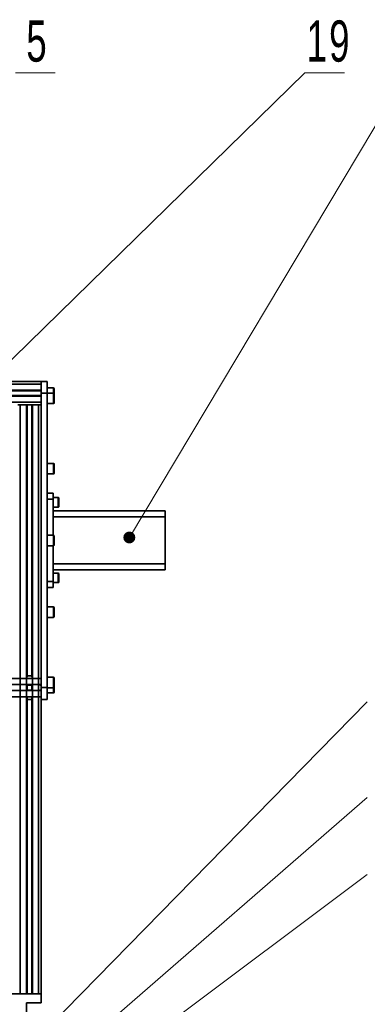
# Model space of a CAD drawing. Header units: millimetres. Extents: x 2945 to 26725, y -1089 to 16127.
# Tile 149 of 150: x 23344 to 23934, y 12480 to 14152. Entities that reach past the tile are written whole.
import ezdxf

# ---------------------------------------------------------------- set-up
doc = ezdxf.new("R2010")
doc.units = ezdxf.units.MM
doc.layers.add('几何体', color=7, linetype='Continuous', lineweight=35)
doc.layers.add('注释', color=2, linetype='Continuous', lineweight=18)
doc.styles.add('SLDTEXTSTYLE1', font='txt', dxfattribs={"width": 0.667})

# ---------------------------------------------------------------- blocks, each defined once
blk = doc.blocks.new('SW_NOTE_0_54')
at = {"layer": '注释', "color": 0}
for p, q in [((0, 0), (67.1, 0)), ((67.1, 0), (0, 0)), ((0, 0), (67.1, 0)), ((67.1, 0), (0, 0)), ((0, 0), (67.1, 0)), ((67.1, 0), (0, 0))]:
    blk.add_line(p, q, dxfattribs=at)
at = {"layer": '注释', "color": 0, "insert": (2.9, 89.1), "char_height": 70, "width": 110.946, "attachment_point": 1, "style": 'SLDTEXTSTYLE1'}
blk.add_mtext('\\T1.1;19', dxfattribs=at)
blk = doc.blocks.new('SW_NOTE_0_55')
at = {"layer": '注释', "color": 0}
for p, q in [((0, 0), (67.1, 0)), ((67.1, 0), (0, 0)), ((0, 0), (67.1, 0)), ((67.1, 0), (0, 0)), ((0, 0), (67.1, 0)), ((67.1, 0), (0, 0))]:
    blk.add_line(p, q, dxfattribs=at)
at = {"layer": '注释', "color": 0, "insert": (18.2, 89.1), "char_height": 70, "width": 48.283, "attachment_point": 1, "style": 'SLDTEXTSTYLE1'}
blk.add_mtext('\\T1.1;5', dxfattribs=at)
blk = doc.blocks.new('*X136')
at = {"layer": '注释', "linetype": 'Continuous'}
h = blk.add_hatch(color=0, dxfattribs=at)
edge = h.paths.add_edge_path(flags=0)
edge.add_arc((-490.8, -426.6), 10.2, 0, 360)
at = {"layer": '注释', "color": 0, "linetype": 'Continuous'}
blk.add_line((-490.8, -426.6), (0, 0), dxfattribs=at)
blk = doc.blocks.new('*X137')
at = {"layer": '注释', "linetype": 'Continuous'}
h = blk.add_hatch(color=0, dxfattribs=at)
edge = h.paths.add_edge_path(flags=0)
edge.add_arc((-488, -365.7), 10.2, 0, 360)
at = {"layer": '注释', "color": 0, "linetype": 'Continuous'}
blk.add_line((-488, -365.7), (0, 0), dxfattribs=at)
blk = doc.blocks.new('*X139')
at = {"layer": '注释', "linetype": 'Continuous'}
h = blk.add_hatch(color=0, dxfattribs=at)
edge = h.paths.add_edge_path(flags=0)
edge.add_arc((-625.8, -638.7), 10.2, 0, 360)
at = {"layer": '注释', "color": 0, "linetype": 'Continuous'}
blk.add_line((-625.8, -638.7), (0, 0), dxfattribs=at)
blk = doc.blocks.new('*X140')
at = {"layer": '注释', "linetype": 'Continuous'}
h = blk.add_hatch(color=0, dxfattribs=at)
edge = h.paths.add_edge_path(flags=0)
edge.add_arc((-470.7, -788.9), 10.2, 0, 360)
at = {"layer": '注释', "color": 0, "linetype": 'Continuous'}
blk.add_line((-470.7, -788.9), (0, 0), dxfattribs=at)
blk = doc.blocks.new('*X141')
at = {"layer": '注释', "linetype": 'Continuous'}
h = blk.add_hatch(color=0, dxfattribs=at)
edge = h.paths.add_edge_path(flags=0)
edge.add_arc((-547.2, -535.6), 10.2, 0, 360)
at = {"layer": '注释', "color": 0, "linetype": 'Continuous'}
blk.add_line((-547.2, -535.6), (0, 0), dxfattribs=at)

msp = doc.modelspace()

# ---------------------------------------------------------------- linework, layer by layer
at = {"layer": '几何体'}
for p, q in [((22348.567, 13537.598), (23380.928, 13537.598)), ((22348.567, 13533.098), (23380.928, 13533.098)), ((23380.928, 13537.598), (23390.928, 13537.598)), ((23380.928, 13533.098), (23380.928, 13537.598)), ((23380.928, 13522.698), (23380.928, 13533.098)), ((23390.928, 13537.598), (23390.928, 13517.598)), ((23401.428, 13526.598), (23390.928, 13526.598)), ((23401.428, 13525.016), (23401.428, 13526.598)), ((22355.267, 13522.698), (23380.928, 13522.698)), ((22355.503, 13521.698), (23380.928, 13521.698)), ((22355.928, 13513.498), (23380.928, 13513.498)), ((22355.928, 13512.498), (23380.928, 13512.498)), ((23380.928, 13522.042), (23380.928, 13522.698)), ((23380.928, 13517.598), (23380.928, 13522.042)), ((23380.928, 13017.598), (23380.928, 13517.598)), ((23390.928, 13517.598), (23380.928, 13517.598)), ((23380.928, 13502.098), (23380.928, 13512.498)), ((23401.428, 13517.811), (23390.928, 13517.811)), ((23390.928, 13017.598), (23390.928, 13517.598)), ((23401.428, 13517.811), (23401.428, 13525.016)), ((23401.428, 13516.229), (23401.428, 13517.811)), ((23401.428, 13499.811), (23401.428, 13516.229)), ((23402.928, 13525.098), (23402.928, 13523.78)), ((23402.928, 13523.78), (23402.928, 13516.311)), ((23402.928, 13516.311), (23402.928, 13514.993)), ((23402.928, 13514.993), (23402.928, 13501.311)), ((22355.928, 13502.098), (23380.928, 13502.098)), ((23340.928, 13497.598), (23345.428, 13497.598)), ((23345.428, 13497.598), (23345.428, 12497.598)), ((23345.428, 13497.598), (23355.828, 13497.598)), ((23355.828, 13497.598), (23355.828, 12497.598)), ((23355.828, 13497.598), (23356.828, 13497.598)), ((23356.828, 13497.598), (23365.028, 13497.598)), ((23356.828, 13497.598), (23356.828, 13035.159)), ((23365.028, 13497.598), (23365.028, 13035.159)), ((23365.028, 13497.598), (23366.028, 13497.598)), ((23366.028, 13497.598), (23366.028, 12497.598)), ((23366.028, 13497.598), (23376.428, 13497.598)), ((23376.428, 13497.598), (23376.428, 12497.598)), ((23376.428, 13497.598), (23380.928, 13497.598)), ((23390.928, 13499.811), (23401.428, 13499.811)), ((23401.428, 13398.379), (23390.928, 13398.379)), ((23401.428, 13396.797), (23401.428, 13398.379)), ((23401.428, 13380.379), (23401.428, 13396.797)), ((23402.928, 13396.879), (23402.928, 13395.561)), ((23402.928, 13395.561), (23402.928, 13381.879)), ((23390.928, 13380.379), (23401.428, 13380.379)), ((23390.928, 13347.598), (23400.928, 13347.598)), ((23400.928, 13347.598), (23400.928, 13337.598)), ((23400.928, 13337.598), (23390.928, 13337.598)), ((23409.678, 13340.238), (23400.928, 13340.238)), ((23400.928, 13276.598), (23400.928, 13337.598)), ((23409.678, 13339.216), (23409.678, 13340.238)), ((23409.678, 13324.238), (23409.678, 13339.216)), ((23410.928, 13338.988), (23410.928, 13338.126)), ((23410.928, 13338.126), (23410.928, 13325.488)), ((23400.928, 13324.238), (23409.678, 13324.238)), ((23400.928, 13317.598), (23590.928, 13317.598)), ((23590.928, 13317.598), (23590.928, 13307.598)), ((23590.928, 13307.598), (23400.928, 13307.598)), ((23590.928, 13307.598), (23590.928, 13227.598)), ((23401.428, 13276.598), (23390.928, 13276.598)), ((23401.428, 13275.016), (23401.428, 13276.598)), ((23401.428, 13258.598), (23401.428, 13275.016)), ((23402.928, 13275.098), (23402.928, 13273.78)), ((23390.928, 13258.598), (23401.428, 13258.598)), ((23400.928, 13197.598), (23400.928, 13258.598)), ((23402.928, 13273.78), (23402.928, 13260.098)), ((23400.928, 13227.598), (23590.928, 13227.598)), ((23590.928, 13227.598), (23590.928, 13217.598)), ((23590.928, 13217.598), (23400.928, 13217.598)), ((23409.678, 13211.958), (23400.928, 13211.958)), ((23409.678, 13210.936), (23409.678, 13211.958)), ((23409.678, 13195.958), (23409.678, 13210.936)), ((23410.928, 13210.708), (23410.928, 13209.846)), ((23410.928, 13209.846), (23410.928, 13197.208)), ((23390.928, 13197.598), (23400.928, 13197.598)), ((23400.928, 13197.598), (23400.928, 13187.598)), ((23400.928, 13195.958), (23409.678, 13195.958)), ((23400.928, 13187.598), (23390.928, 13187.598)), ((23401.428, 13154.817), (23390.928, 13154.817)), ((23401.428, 13153.235), (23401.428, 13154.817)), ((23401.428, 13136.817), (23401.428, 13153.235)), ((23402.928, 13153.317), (23402.928, 13151.999)), ((23402.928, 13151.999), (23402.928, 13138.317)), ((23390.928, 13136.817), (23401.428, 13136.817)), ((22355.928, 13033.098), (23380.928, 13033.098)), ((23356.828, 13037.598), (23365.028, 13037.598)), ((23380.928, 13022.698), (23380.928, 13033.098)), ((23401.428, 13035.385), (23390.928, 13035.385)), ((23401.428, 13033.803), (23401.428, 13035.385)), ((23401.428, 13017.385), (23401.428, 13033.803)), ((23402.928, 13033.885), (23402.928, 13032.566)), ((23402.928, 13032.566), (23402.928, 13018.885)), ((22355.267, 13012.498), (23380.928, 13012.498)), ((22355.928, 13022.698), (23380.928, 13022.698)), ((23355.828, 13021.698), (23366.028, 13021.698)), ((23355.828, 13013.498), (23366.028, 13013.498)), ((23356.828, 13022.698), (23356.828, 13012.498)), ((23365.028, 13022.698), (23365.028, 13012.498)), ((23378.489, 13021.698), (23380.928, 13021.698)), ((23378.489, 13013.498), (23380.928, 13013.498)), ((23380.928, 13017.598), (23390.928, 13017.598)), ((23380.928, 13013.154), (23380.928, 13017.598)), ((23380.928, 13012.498), (23380.928, 13013.154)), ((23380.928, 13002.098), (23380.928, 13012.498)), ((23390.928, 13017.598), (23390.928, 12997.598)), ((23390.928, 13017.385), (23401.428, 13017.385)), ((23390.928, 13008.598), (23401.428, 13008.598)), ((23401.428, 13008.598), (23401.428, 13017.385)), ((23402.928, 13018.885), (23402.928, 13010.098)), ((22348.567, 13002.098), (23380.928, 13002.098)), ((23356.828, 13000.036), (23356.828, 12497.598)), ((23356.828, 12997.598), (23365.028, 12997.598)), ((23365.028, 13000.036), (23365.028, 12497.598)), ((23380.928, 12997.598), (23380.928, 13002.098)), ((23390.928, 12997.598), (23380.928, 12997.598)), ((23380.928, 12997.598), (23380.928, 12497.598)), ((23380.928, 12497.598), (23310.928, 12497.598)), ((23380.928, 12482.598), (23380.928, 12497.598)), ((23355.928, 12482.598), (23380.928, 12482.598)), ((23355.928, 12482.598), (23355.928, 12437.018))]:
    msp.add_line(p, q, dxfattribs=at)
for centre, radius, start, end in [((23401.428, 13525.098), 1.5, 0, 90), ((23401.428, 13516.311), 1.5, 0, 90), ((23401.428, 13501.311), 1.5, 270, 360), ((23401.428, 13396.879), 1.5, 360, 90), ((23401.428, 13381.879), 1.5, 270, 360), ((23409.678, 13338.988), 1.25, 0, 90), ((23409.678, 13325.488), 1.25, 270, 0), ((23401.428, 13275.098), 1.5, 360, 90), ((23401.428, 13260.098), 1.5, 270, 360), ((23409.678, 13210.708), 1.25, 0, 90), ((23409.678, 13197.208), 1.25, 270, 0), ((23401.428, 13153.317), 1.5, 0, 90), ((23401.428, 13138.317), 1.5, 270, 360), ((23401.428, 13033.885), 1.5, 360, 90), ((23401.428, 13018.885), 1.5, 270, 360), ((23401.428, 13010.098), 1.5, 270, 360)]:
    msp.add_arc(centre, radius, start, end, dxfattribs=at)

# ---------------------------------------------------------------- block references
at = {"layer": '注释'}
for name, p in [('SW_NOTE_0_55', (23337.318, 14061.435)), ('SW_NOTE_0_54', (23828.05, 14061.435)), ('*X141', (23828.05, 14061.435)), ('*X140', (24001.042, 14061.435)), ('*X139', (23933.964, 12993.474)), ('*X136', (23933.964, 12831.073)), ('*X137', (23933.964, 12700.446))]:
    msp.add_blockref(name, p, dxfattribs=at)

doc.saveas('drawing.dxf')
